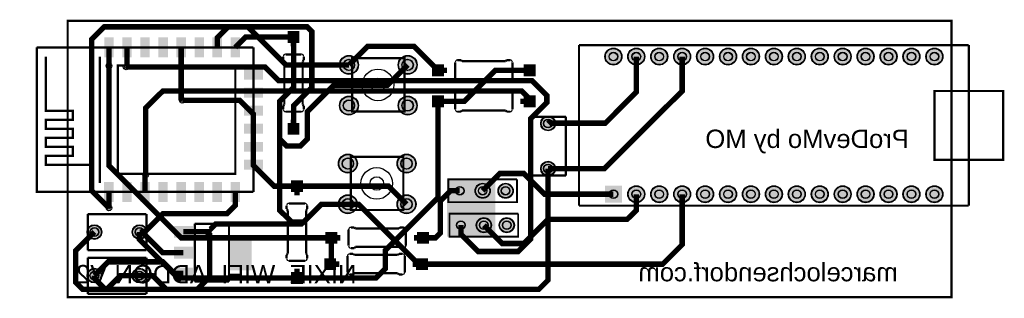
# Model space of a CAD drawing. Header units: millimetres. Extents: x 11 to 120, y -38 to -7.
import ezdxf

# ---------------------------------------------------------------- set-up
doc = ezdxf.new("R2010")
doc.units = ezdxf.units.MM
for name, color, linetype, true_color in [('BoardOutline', 7, 'Continuous', 0xff00ff), ('BottomLayer', 7, 'Continuous', 0x0000ff), ('BottomSolderMaskLayer', 7, 'Continuous', 0xaa00ff), ('Document', 7, 'Continuous', 0xffffff), ('Hole', 7, 'Continuous', 0x222222), ('Multi-Layer', 7, 'Continuous', 0xc0c0c0), ('TopLayer', 7, 'Continuous', 0xff0000), ('TopPasteMaskLayer', 7, 'Continuous', 0x808080), ('TopSilkLayer', 7, 'Continuous', 0xffcc00), ('TopSolderMaskLayer', 7, 'Continuous', 0x800080)]:
    doc.layers.add(name, color=color, linetype=linetype, true_color=true_color)
doc.styles.get("Standard").update_dxf_attribs({"font": 'arial.ttf'})

msp = doc.modelspace()

# ---------------------------------------------------------------- hatches: boundary and pattern name
at = {"layer": 'BottomSolderMaskLayer'}
for points in [[(40.62, -9.55), (40.62, -8.23), (41.93, -8.23), (41.93, -9.55)], [(75.77, -11.05, 1), (77.65, -11.05, 1)], [(78.31, -11.05, 1), (80.19, -11.05, 1)], [(80.85, -11.05, 1), (82.73, -11.05, 1)], [(83.39, -11.05, 1), (85.27, -11.05, 1)], [(85.93, -11.05, 1), (87.81, -11.05, 1)], [(88.47, -11.05, 1), (90.35, -11.05, 1)], [(91.01, -11.05, 1), (92.89, -11.05, 1)], [(93.55, -11.05, 1), (95.43, -11.05, 1)], [(96.09, -11.05, 1), (97.97, -11.05, 1)], [(98.63, -11.05, 1), (100.51, -11.05, 1)], [(101.17, -11.05, 1), (103.05, -11.05, 1)], [(103.71, -11.05, 1), (105.59, -11.05, 1)], [(106.25, -11.05, 1), (108.13, -11.05, 1)], [(108.79, -11.05, 1), (110.67, -11.05, 1)], [(111.33, -11.05, 1), (113.21, -11.05, 1)], [(46.37, -11.97, 1), (48.47, -11.97, 1)], [(52.87, -11.97, 1), (54.97, -11.97, 1)], [(56.62, -11.92), (57.93, -11.92), (57.93, -13.23), (56.62, -13.23)], [(66.78, -11.92), (68.09, -11.92), (68.09, -13.23), (66.78, -13.23)], [(46.37, -16.47, 1), (48.47, -16.47, 1)], [(52.87, -16.47, 1), (54.97, -16.47, 1)], [(57.93, -16.66), (56.62, -16.66), (56.62, -15.35), (57.93, -15.35)], [(68.09, -16.66), (66.78, -16.66), (66.78, -15.35), (68.09, -15.35)], [(40.62, -19.71), (40.62, -18.39), (41.93, -18.39), (41.93, -19.71)], [(68.66, -18.46, 1), (70.28, -18.46, 1)], [(46.25, -22.9, 1), (48.35, -22.9, 1)], [(52.75, -22.9, 1), (54.85, -22.9, 1)], [(68.66, -23.45, 1), (70.28, -23.45, 1)], [(42.31, -24.74), (42.31, -26.06), (41, -26.06), (41, -24.74)], [(58.85, -25.07), (60.53, -25.07), (60.53, -26.75), (58.85, -26.75)], [(61.39, -25.91, 1), (63.07, -25.91, 1)], [(63.93, -25.91, 1), (65.61, -25.91, 1)], [(75.77, -25.35), (77.65, -25.35), (77.65, -27.23), (75.77, -27.23)], [(78.31, -26.29, 1), (80.19, -26.29, 1)], [(80.85, -26.29, 1), (82.73, -26.29, 1)], [(83.39, -26.29, 1), (85.27, -26.29, 1)], [(85.93, -26.29, 1), (87.81, -26.29, 1)], [(88.47, -26.29, 1), (90.35, -26.29, 1)], [(91.01, -26.29, 1), (92.89, -26.29, 1)], [(93.55, -26.29, 1), (95.43, -26.29, 1)], [(96.09, -26.29, 1), (97.97, -26.29, 1)], [(98.63, -26.29, 1), (100.51, -26.29, 1)], [(101.17, -26.29, 1), (103.05, -26.29, 1)], [(103.71, -26.29, 1), (105.59, -26.29, 1)], [(106.25, -26.29, 1), (108.13, -26.29, 1)], [(108.79, -26.29, 1), (110.67, -26.29, 1)], [(111.33, -26.29, 1), (113.21, -26.29, 1)], [(46.25, -27.4, 1), (48.35, -27.4, 1)], [(52.75, -27.4, 1), (54.85, -27.4, 1)], [(58.98, -28.88), (60.66, -28.88), (60.66, -30.56), (58.98, -30.56)], [(61.52, -29.72, 1), (63.2, -29.72, 1)], [(64.06, -29.72, 1), (65.74, -29.72, 1)], [(18.4, -30.48, 1), (20.03, -30.48, 1)], [(23.4, -30.48, 1), (25.03, -30.48, 1)], [(44.81, -30.46), (46.12, -30.46), (46.12, -31.77), (44.81, -31.77)], [(54.97, -30.46), (56.28, -30.46), (56.28, -31.77), (54.97, -31.77)], [(46, -34.69), (44.68, -34.69), (44.68, -33.38), (46, -33.38)], [(56.16, -34.69), (54.84, -34.69), (54.84, -33.38), (56.16, -33.38)], [(18.4, -35.31, 1), (20.03, -35.31, 1)], [(23.4, -35.31, 1), (25.03, -35.31, 1)], [(42.31, -34.9), (42.31, -36.22), (41, -36.22), (41, -34.9)]]:
    msp.add_hatch(color=256, dxfattribs=at).paths.add_polyline_path(points)
at = {"layer": 'Multi-Layer'}
for points in [[(40.67, -9.5), (40.67, -8.28), (41.88, -8.28), (41.88, -9.5)], [(75.82, -11.05, 1), (77.6, -11.05, 1)], [(78.36, -11.05, 1), (80.14, -11.05, 1)], [(80.9, -11.05, 1), (82.68, -11.05, 1)], [(83.44, -11.05, 1), (85.22, -11.05, 1)], [(85.98, -11.05, 1), (87.76, -11.05, 1)], [(88.52, -11.05, 1), (90.3, -11.05, 1)], [(91.06, -11.05, 1), (92.84, -11.05, 1)], [(93.6, -11.05, 1), (95.38, -11.05, 1)], [(96.14, -11.05, 1), (97.92, -11.05, 1)], [(98.68, -11.05, 1), (100.46, -11.05, 1)], [(101.22, -11.05, 1), (103, -11.05, 1)], [(103.76, -11.05, 1), (105.54, -11.05, 1)], [(106.3, -11.05, 1), (108.08, -11.05, 1)], [(108.84, -11.05, 1), (110.62, -11.05, 1)], [(111.38, -11.05, 1), (113.16, -11.05, 1)], [(46.42, -11.97, 1), (48.42, -11.97, 1)], [(52.92, -11.97, 1), (54.92, -11.97, 1)], [(56.67, -11.97), (57.88, -11.97), (57.88, -13.18), (56.67, -13.18)], [(66.83, -11.97), (68.04, -11.97), (68.04, -13.18), (66.83, -13.18)], [(46.42, -16.47, 1), (48.42, -16.47, 1)], [(52.92, -16.47, 1), (54.92, -16.47, 1)], [(57.88, -16.61), (56.67, -16.61), (56.67, -15.4), (57.88, -15.4)], [(68.04, -16.61), (66.83, -16.61), (66.83, -15.4), (68.04, -15.4)], [(40.67, -19.66), (40.67, -18.44), (41.88, -18.44), (41.88, -19.66)], [(68.71, -18.46, 1), (70.23, -18.46, 1)], [(46.3, -22.9, 1), (48.3, -22.9, 1)], [(52.8, -22.9, 1), (54.8, -22.9, 1)], [(68.71, -23.45, 1), (70.23, -23.45, 1)], [(42.26, -24.79), (42.26, -26.01), (41.05, -26.01), (41.05, -24.79)], [(58.9, -25.12), (60.48, -25.12), (60.48, -26.7), (58.9, -26.7)], [(61.44, -25.91, 1), (63.02, -25.91, 1)], [(63.98, -25.91, 1), (65.56, -25.91, 1)], [(75.82, -25.4), (77.6, -25.4), (77.6, -27.18), (75.82, -27.18)], [(78.36, -26.29, 1), (80.14, -26.29, 1)], [(80.9, -26.29, 1), (82.68, -26.29, 1)], [(83.44, -26.29, 1), (85.22, -26.29, 1)], [(85.98, -26.29, 1), (87.76, -26.29, 1)], [(88.52, -26.29, 1), (90.3, -26.29, 1)], [(91.06, -26.29, 1), (92.84, -26.29, 1)], [(93.6, -26.29, 1), (95.38, -26.29, 1)], [(96.14, -26.29, 1), (97.92, -26.29, 1)], [(98.68, -26.29, 1), (100.46, -26.29, 1)], [(101.22, -26.29, 1), (103, -26.29, 1)], [(103.76, -26.29, 1), (105.54, -26.29, 1)], [(106.3, -26.29, 1), (108.08, -26.29, 1)], [(108.84, -26.29, 1), (110.62, -26.29, 1)], [(111.38, -26.29, 1), (113.16, -26.29, 1)], [(46.3, -27.4, 1), (48.3, -27.4, 1)], [(52.8, -27.4, 1), (54.8, -27.4, 1)], [(59.03, -28.93), (60.6, -28.93), (60.6, -30.51), (59.03, -30.51)], [(61.57, -29.72, 1), (63.14, -29.72, 1)], [(64.11, -29.72, 1), (65.68, -29.72, 1)], [(18.46, -30.48, 1), (19.98, -30.48, 1)], [(23.45, -30.48, 1), (24.98, -30.48, 1)], [(44.86, -30.51), (46.07, -30.51), (46.07, -31.72), (44.86, -31.72)], [(55.02, -30.51), (56.23, -30.51), (56.23, -31.72), (55.02, -31.72)], [(45.94, -34.64), (44.73, -34.64), (44.73, -33.43), (45.94, -33.43)], [(56.1, -34.64), (54.89, -34.64), (54.89, -33.43), (56.1, -33.43)], [(18.46, -35.31, 1), (19.98, -35.31, 1)], [(23.45, -35.31, 1), (24.98, -35.31, 1)], [(42.26, -34.95), (42.26, -36.17), (41.05, -36.17), (41.05, -34.95)]]:
    msp.add_hatch(color=256, dxfattribs=at).paths.add_polyline_path(points)
at = {"layer": 'TopLayer'}
for points in [[(21.33, -9.03), (21.33, -11.03), (20.33, -11.03), (20.33, -9.03)], [(23.33, -9.03), (23.33, -11.03), (22.33, -11.03), (22.33, -9.03)], [(25.33, -9.03), (25.33, -11.03), (24.33, -11.03), (24.33, -9.03)], [(27.33, -9.03), (27.33, -11.03), (26.33, -11.03), (26.33, -9.03)], [(29.33, -9.03), (29.33, -11.03), (28.33, -11.03), (28.33, -9.03)], [(31.33, -9.03), (31.33, -11.03), (30.33, -11.03), (30.33, -9.03)], [(33.33, -9.03), (33.33, -11.03), (32.33, -11.03), (32.33, -9.03)], [(35.33, -9.04), (35.33, -11.04), (34.33, -11.04), (34.33, -9.04)], [(37.83, -13.54), (35.83, -13.54), (35.83, -12.54), (37.83, -12.54)], [(37.83, -15.54), (35.83, -15.54), (35.83, -14.54), (37.83, -14.54)], [(37.83, -17.54), (35.83, -17.54), (35.83, -16.54), (37.83, -16.54)], [(37.83, -19.54), (35.83, -19.54), (35.83, -18.54), (37.83, -18.54)], [(37.83, -21.54), (35.83, -21.54), (35.83, -20.54), (37.83, -20.54)], [(37.83, -23.53), (35.83, -23.53), (35.83, -22.53), (37.83, -22.53)], [(20.33, -27.04), (20.33, -25.04), (21.33, -25.04), (21.33, -27.04)], [(22.33, -27.04), (22.33, -25.04), (23.33, -25.04), (23.33, -27.04)], [(24.33, -27.04), (24.33, -25.04), (25.33, -25.04), (25.33, -27.04)], [(26.33, -27.04), (26.33, -25.04), (27.33, -25.04), (27.33, -27.04)], [(28.33, -27.04), (28.33, -25.04), (29.33, -25.04), (29.33, -27.04)], [(30.33, -27.04), (30.33, -25.04), (31.33, -25.04), (31.33, -27.04)], [(32.33, -27.04), (32.33, -25.04), (33.33, -25.04), (33.33, -27.04)], [(34.33, -27.03), (34.33, -25.03), (35.33, -25.03), (35.33, -27.03)], [(28.08, -29.87), (30.08, -29.87), (30.08, -31.07), (28.08, -31.07)], [(34.28, -30.87), (36.58, -30.87), (36.58, -34.67), (34.28, -34.67)], [(28.08, -32.17), (30.08, -32.17), (30.08, -33.37), (28.08, -33.37)], [(28.08, -34.47), (30.08, -34.47), (30.08, -35.67), (28.08, -35.67)]]:
    msp.add_hatch(color=256, dxfattribs=at).paths.add_polyline_path(points)
at = {"layer": 'TopPasteMaskLayer'}
for points in [[(21.33, -9.03), (21.33, -11.03), (20.33, -11.03), (20.33, -9.03)], [(23.33, -9.03), (23.33, -11.03), (22.33, -11.03), (22.33, -9.03)], [(25.33, -9.03), (25.33, -11.03), (24.33, -11.03), (24.33, -9.03)], [(27.33, -9.03), (27.33, -11.03), (26.33, -11.03), (26.33, -9.03)], [(29.33, -9.03), (29.33, -11.03), (28.33, -11.03), (28.33, -9.03)], [(31.33, -9.03), (31.33, -11.03), (30.33, -11.03), (30.33, -9.03)], [(33.33, -9.03), (33.33, -11.03), (32.33, -11.03), (32.33, -9.03)], [(35.33, -9.04), (35.33, -11.04), (34.33, -11.04), (34.33, -9.04)], [(37.83, -13.54), (35.83, -13.54), (35.83, -12.54), (37.83, -12.54)], [(37.83, -15.54), (35.83, -15.54), (35.83, -14.54), (37.83, -14.54)], [(37.83, -17.54), (35.83, -17.54), (35.83, -16.54), (37.83, -16.54)], [(37.83, -19.54), (35.83, -19.54), (35.83, -18.54), (37.83, -18.54)], [(37.83, -21.54), (35.83, -21.54), (35.83, -20.54), (37.83, -20.54)], [(37.83, -23.53), (35.83, -23.53), (35.83, -22.53), (37.83, -22.53)], [(20.33, -27.04), (20.33, -25.04), (21.33, -25.04), (21.33, -27.04)], [(22.33, -27.04), (22.33, -25.04), (23.33, -25.04), (23.33, -27.04)], [(24.33, -27.04), (24.33, -25.04), (25.33, -25.04), (25.33, -27.04)], [(26.33, -27.04), (26.33, -25.04), (27.33, -25.04), (27.33, -27.04)], [(28.33, -27.04), (28.33, -25.04), (29.33, -25.04), (29.33, -27.04)], [(30.33, -27.04), (30.33, -25.04), (31.33, -25.04), (31.33, -27.04)], [(32.33, -27.04), (32.33, -25.04), (33.33, -25.04), (33.33, -27.04)], [(34.33, -27.03), (34.33, -25.03), (35.33, -25.03), (35.33, -27.03)], [(28.08, -29.87), (30.08, -29.87), (30.08, -31.07), (28.08, -31.07)], [(34.28, -30.87), (36.58, -30.87), (36.58, -34.67), (34.28, -34.67)], [(28.08, -32.17), (30.08, -32.17), (30.08, -33.37), (28.08, -33.37)], [(28.08, -34.47), (30.08, -34.47), (30.08, -35.67), (28.08, -35.67)]]:
    msp.add_hatch(color=256, dxfattribs=at).paths.add_polyline_path(points)
at = {"layer": 'TopSilkLayer'}
msp.add_hatch(color=256, dxfattribs=at).paths.add_polyline_path([(58.29, -24.64), (63.63, -24.64), (63.63, -30.99), (58.29, -30.99), (58.29, -24.64)])
at = {"layer": 'TopSolderMaskLayer'}
for points in [[(40.62, -9.55), (40.62, -8.23), (41.93, -8.23), (41.93, -9.55)], [(21.36, -8.93), (21.36, -11.13), (20.31, -11.13), (20.31, -8.93)], [(23.36, -8.93), (23.36, -11.14), (22.31, -11.14), (22.31, -8.93)], [(25.36, -8.93), (25.36, -11.13), (24.31, -11.13), (24.31, -8.93)], [(27.36, -8.93), (27.36, -11.14), (26.31, -11.14), (26.31, -8.93)], [(29.36, -8.93), (29.36, -11.13), (28.31, -11.13), (28.31, -8.93)], [(31.36, -8.93), (31.36, -11.13), (30.31, -11.13), (30.31, -8.93)], [(33.36, -8.93), (33.36, -11.14), (32.3, -11.14), (32.3, -8.93)], [(35.36, -8.93), (35.36, -11.14), (34.31, -11.14), (34.31, -8.93)], [(75.77, -11.05, 1), (77.65, -11.05, 1)], [(78.31, -11.05, 1), (80.19, -11.05, 1)], [(80.85, -11.05, 1), (82.73, -11.05, 1)], [(83.39, -11.05, 1), (85.27, -11.05, 1)], [(85.93, -11.05, 1), (87.81, -11.05, 1)], [(88.47, -11.05, 1), (90.35, -11.05, 1)], [(91.01, -11.05, 1), (92.89, -11.05, 1)], [(93.55, -11.05, 1), (95.43, -11.05, 1)], [(96.09, -11.05, 1), (97.97, -11.05, 1)], [(98.63, -11.05, 1), (100.51, -11.05, 1)], [(101.17, -11.05, 1), (103.05, -11.05, 1)], [(103.71, -11.05, 1), (105.59, -11.05, 1)], [(106.25, -11.05, 1), (108.13, -11.05, 1)], [(108.79, -11.05, 1), (110.67, -11.05, 1)], [(111.33, -11.05, 1), (113.21, -11.05, 1)], [(46.37, -11.97, 1), (48.47, -11.97, 1)], [(52.87, -11.97, 1), (54.97, -11.97, 1)], [(56.62, -11.92), (57.93, -11.92), (57.93, -13.23), (56.62, -13.23)], [(66.78, -11.92), (68.09, -11.92), (68.09, -13.23), (66.78, -13.23)], [(37.88, -13.59), (35.78, -13.59), (35.78, -12.49), (37.88, -12.49)], [(37.88, -15.59), (35.78, -15.59), (35.78, -14.49), (37.88, -14.49)], [(46.37, -16.47, 1), (48.47, -16.47, 1)], [(52.87, -16.47, 1), (54.97, -16.47, 1)], [(57.93, -16.66), (56.62, -16.66), (56.62, -15.35), (57.93, -15.35)], [(68.09, -16.66), (66.78, -16.66), (66.78, -15.35), (68.09, -15.35)], [(37.88, -17.59), (35.78, -17.59), (35.78, -16.49), (37.88, -16.49)], [(37.88, -19.59), (35.78, -19.59), (35.78, -18.49), (37.88, -18.49)], [(40.62, -19.71), (40.62, -18.39), (41.93, -18.39), (41.93, -19.71)], [(68.66, -18.46, 1), (70.28, -18.46, 1)], [(37.88, -21.59), (35.78, -21.59), (35.78, -20.49), (37.88, -20.49)], [(37.88, -23.58), (35.78, -23.58), (35.78, -22.48), (37.88, -22.48)], [(46.25, -22.9, 1), (48.35, -22.9, 1)], [(52.75, -22.9, 1), (54.85, -22.9, 1)], [(68.66, -23.45, 1), (70.28, -23.45, 1)], [(20.3, -27.14), (20.3, -24.93), (21.35, -24.93), (21.35, -27.14)], [(22.3, -27.14), (22.3, -24.93), (23.35, -24.93), (23.35, -27.14)], [(24.3, -27.14), (24.3, -24.93), (25.35, -24.93), (25.35, -27.14)], [(26.3, -27.14), (26.3, -24.93), (27.35, -24.93), (27.35, -27.14)], [(28.3, -27.14), (28.3, -24.93), (29.35, -24.93), (29.35, -27.14)], [(30.3, -27.14), (30.3, -24.93), (31.35, -24.93), (31.35, -27.14)], [(32.3, -27.14), (32.3, -24.93), (33.35, -24.93), (33.35, -27.14)], [(34.3, -27.14), (34.3, -24.93), (35.35, -24.93), (35.35, -27.14)], [(42.31, -24.74), (42.31, -26.06), (41, -26.06), (41, -24.74)], [(58.85, -25.07), (60.53, -25.07), (60.53, -26.75), (58.85, -26.75)], [(61.39, -25.91, 1), (63.07, -25.91, 1)], [(63.93, -25.91, 1), (65.61, -25.91, 1)], [(75.77, -25.35), (77.65, -25.35), (77.65, -27.23), (75.77, -27.23)], [(78.31, -26.29, 1), (80.19, -26.29, 1)], [(80.85, -26.29, 1), (82.73, -26.29, 1)], [(83.39, -26.29, 1), (85.27, -26.29, 1)], [(85.93, -26.29, 1), (87.81, -26.29, 1)], [(88.47, -26.29, 1), (90.35, -26.29, 1)], [(91.01, -26.29, 1), (92.89, -26.29, 1)], [(93.55, -26.29, 1), (95.43, -26.29, 1)], [(96.09, -26.29, 1), (97.97, -26.29, 1)], [(98.63, -26.29, 1), (100.51, -26.29, 1)], [(101.17, -26.29, 1), (103.05, -26.29, 1)], [(103.71, -26.29, 1), (105.59, -26.29, 1)], [(106.25, -26.29, 1), (108.13, -26.29, 1)], [(108.79, -26.29, 1), (110.67, -26.29, 1)], [(111.33, -26.29, 1), (113.21, -26.29, 1)], [(46.25, -27.4, 1), (48.35, -27.4, 1)], [(52.75, -27.4, 1), (54.85, -27.4, 1)], [(58.98, -28.88), (60.66, -28.88), (60.66, -30.56), (58.98, -30.56)], [(61.52, -29.72, 1), (63.2, -29.72, 1)], [(64.06, -29.72, 1), (65.74, -29.72, 1)], [(18.4, -30.48, 1), (20.03, -30.48, 1)], [(23.4, -30.48, 1), (25.03, -30.48, 1)], [(28.03, -29.82), (30.13, -29.82), (30.13, -31.12), (28.03, -31.12)], [(44.81, -30.46), (46.12, -30.46), (46.12, -31.77), (44.81, -31.77)], [(54.97, -30.46), (56.28, -30.46), (56.28, -31.77), (54.97, -31.77)], [(34.23, -30.82), (36.63, -30.82), (36.63, -34.72), (34.23, -34.72)], [(28.03, -32.12), (30.13, -32.12), (30.13, -33.42), (28.03, -33.42)], [(46, -34.69), (44.68, -34.69), (44.68, -33.38), (46, -33.38)], [(56.16, -34.69), (54.84, -34.69), (54.84, -33.38), (56.16, -33.38)], [(18.4, -35.31, 1), (20.03, -35.31, 1)], [(23.4, -35.31, 1), (25.03, -35.31, 1)], [(28.03, -34.42), (30.13, -34.42), (30.13, -35.72), (28.03, -35.72)], [(42.31, -34.9), (42.31, -36.22), (41, -36.22), (41, -34.9)]]:
    msp.add_hatch(color=256, dxfattribs=at).paths.add_polyline_path(points)

# ---------------------------------------------------------------- linework, layer by layer
at = {"layer": 'BoardOutline', "const_width": 0.254}
msp.add_lwpolyline([(16.26, -7.09), (114.17, -7.09), (114.17, -37.7), (16.26, -37.7), (16.26, -7.09)], close=True, dxfattribs=at)
at = {"layer": 'BottomLayer', "const_width": 0.6}
for points in [[(47.42, -11.97), (40.42, -11.97), (36.2, -7.75), (20.32, -7.75), (18.92, -9.14), (18.92, -25.91), (20.83, -27.81)], [(20.83, -12.07), (20.83, -23.11), (28.83, -31.12), (45.47, -31.12)], [(22.73, -12.19), (38.1, -12.19), (39.62, -13.72), (67.69, -13.72), (69.34, -15.37), (69.34, -16.13), (67.56, -17.91), (67.56, -31.24), (66.17, -32.64), (61.72, -32.64), (59.94, -30.86), (59.82, -30.73), (59.82, -29.72)], [(67.44, -16), (67.44, -15.75), (66.55, -14.86), (26.8, -14.86), (24.89, -16.76), (24.89, -24.13)], [(41.66, -25.4), (39.12, -25.4), (36.83, -23.11), (36.83, -17.4), (35.31, -15.88), (28.96, -15.88)], [(57.28, -16), (57.28, -26.67), (53.98, -29.97), (51.44, -32.51), (51.44, -34.54), (50.42, -35.56), (41.66, -35.56)], [(19.22, -35.31), (19.22, -35.6), (20.45, -36.83), (68.45, -36.83), (69.47, -35.81), (69.47, -23.45)], [(24.22, -30.48), (24.22, -31.33), (28.58, -35.69), (28.7, -35.56), (41.66, -35.56)]]:
    msp.add_lwpolyline(points, dxfattribs=at)
at = {"layer": 'BottomSolderMaskLayer'}
for centre, radius in [((41.28, -8.89), 0.44), ((76.71, -11.05), 0.94), ((76.71, -11.05), 0.483), ((79.25, -11.05), 0.94), ((79.25, -11.05), 0.483), ((81.79, -11.05), 0.94), ((81.79, -11.05), 0.483), ((84.33, -11.05), 0.94), ((84.33, -11.05), 0.483), ((86.87, -11.05), 0.94), ((86.87, -11.05), 0.483), ((89.41, -11.05), 0.94), ((89.41, -11.05), 0.483), ((91.95, -11.05), 0.94), ((91.95, -11.05), 0.483), ((94.49, -11.05), 0.94), ((94.49, -11.05), 0.483), ((97.03, -11.05), 0.94), ((97.03, -11.05), 0.483), ((99.57, -11.05), 0.94), ((99.57, -11.05), 0.483), ((102.11, -11.05), 0.94), ((102.11, -11.05), 0.483), ((104.65, -11.05), 0.94), ((104.65, -11.05), 0.483), ((107.19, -11.05), 0.94), ((107.19, -11.05), 0.483), ((109.73, -11.05), 0.94), ((109.73, -11.05), 0.483), ((112.27, -11.05), 0.94), ((112.27, -11.05), 0.483), ((47.42, -11.97), 1.05), ((47.42, -11.97), 0.63), ((53.92, -11.97), 1.05), ((53.92, -11.97), 0.63), ((57.28, -12.57), 0.44), ((67.44, -12.57), 0.44), ((47.42, -16.47), 1.05), ((47.42, -16.47), 0.63), ((53.92, -16.47), 1.05), ((53.92, -16.47), 0.63), ((57.28, -16), 0.44), ((67.44, -16), 0.44), ((69.47, -18.46), 0.813), ((69.47, -18.46), 0.488), ((41.28, -19.05), 0.44), ((47.3, -22.9), 1.05), ((47.3, -22.9), 0.63), ((53.8, -22.9), 1.05), ((53.8, -22.9), 0.63), ((69.47, -23.45), 0.813), ((69.47, -23.45), 0.488), ((41.66, -25.4), 0.44), ((62.23, -25.91), 0.838), ((64.77, -25.91), 0.838), ((59.69, -25.91), 0.473), ((62.23, -25.91), 0.473), ((64.77, -25.91), 0.473), ((76.71, -26.29), 0.483), ((79.25, -26.29), 0.94), ((79.25, -26.29), 0.483), ((81.79, -26.29), 0.94), ((81.79, -26.29), 0.483), ((84.33, -26.29), 0.94), ((84.33, -26.29), 0.483), ((86.87, -26.29), 0.94), ((86.87, -26.29), 0.483), ((89.41, -26.29), 0.94), ((89.41, -26.29), 0.483), ((91.95, -26.29), 0.94), ((91.95, -26.29), 0.483), ((94.49, -26.29), 0.94), ((94.49, -26.29), 0.483), ((97.03, -26.29), 0.94), ((97.03, -26.29), 0.483), ((99.57, -26.29), 0.94), ((99.57, -26.29), 0.483), ((102.11, -26.29), 0.94), ((102.11, -26.29), 0.483), ((104.65, -26.29), 0.94), ((104.65, -26.29), 0.483), ((107.19, -26.29), 0.94), ((107.19, -26.29), 0.483), ((109.73, -26.29), 0.94), ((109.73, -26.29), 0.483), ((112.27, -26.29), 0.94), ((112.27, -26.29), 0.483), ((47.3, -27.4), 1.05), ((47.3, -27.4), 0.63), ((53.8, -27.4), 1.05), ((53.8, -27.4), 0.63), ((59.82, -29.72), 0.473), ((62.36, -29.72), 0.838), ((62.36, -29.72), 0.473), ((64.9, -29.72), 0.838), ((64.9, -29.72), 0.473), ((19.22, -30.48), 0.813), ((19.22, -30.48), 0.488), ((24.22, -30.48), 0.813), ((24.22, -30.48), 0.488), ((45.47, -31.12), 0.44), ((55.63, -31.12), 0.44), ((45.34, -34.04), 0.44), ((55.5, -34.04), 0.44), ((19.22, -35.31), 0.813), ((19.22, -35.31), 0.488), ((24.22, -35.31), 0.813), ((24.22, -35.31), 0.488), ((41.66, -35.56), 0.44)]:
    msp.add_circle(centre, radius, dxfattribs=at)
at = {"layer": 'Document', "const_width": 0.61}
for points in [[(41.28, -8.89), (41.28, -9.91)], [(57.28, -12.57), (58.29, -12.57)], [(67.44, -12.57), (66.42, -12.57)], [(57.28, -16), (58.29, -16)], [(67.44, -16), (66.42, -16)], [(41.28, -19.05), (41.28, -18.03)], [(41.66, -25.4), (41.66, -26.42)], [(45.47, -31.12), (46.48, -31.12)], [(55.63, -31.12), (54.61, -31.12)], [(45.34, -34.04), (46.36, -34.04)], [(55.5, -34.04), (54.48, -34.04)], [(41.66, -35.56), (41.66, -34.54)]]:
    msp.add_lwpolyline(points, dxfattribs=at)
at = {"layer": 'Hole'}
for centre in [(20.83, -12.07), (22.73, -12.19), (28.96, -15.88), (24.89, -24.13), (20.83, -27.81)]:
    msp.add_circle(centre, 0.152, dxfattribs=at)
at = {"layer": 'Multi-Layer'}
for centre, radius in [((41.28, -8.89), 0.406), ((76.71, -11.05), 0.889), ((76.71, -11.05), 0.457), ((79.25, -11.05), 0.889), ((79.25, -11.05), 0.457), ((81.79, -11.05), 0.889), ((81.79, -11.05), 0.457), ((84.33, -11.05), 0.889), ((84.33, -11.05), 0.457), ((86.87, -11.05), 0.889), ((86.87, -11.05), 0.457), ((89.41, -11.05), 0.889), ((89.41, -11.05), 0.457), ((91.95, -11.05), 0.889), ((91.95, -11.05), 0.457), ((94.49, -11.05), 0.889), ((94.49, -11.05), 0.457), ((97.03, -11.05), 0.889), ((97.03, -11.05), 0.457), ((99.57, -11.05), 0.889), ((99.57, -11.05), 0.457), ((102.11, -11.05), 0.889), ((102.11, -11.05), 0.457), ((104.65, -11.05), 0.889), ((104.65, -11.05), 0.457), ((107.19, -11.05), 0.889), ((107.19, -11.05), 0.457), ((109.73, -11.05), 0.889), ((109.73, -11.05), 0.457), ((112.27, -11.05), 0.889), ((112.27, -11.05), 0.457), ((20.83, -12.07), 0.31), ((22.73, -12.19), 0.31), ((47.42, -11.97), 1), ((47.42, -11.97), 0.6), ((53.92, -11.97), 1), ((53.92, -11.97), 0.6), ((57.28, -12.57), 0.406), ((67.44, -12.57), 0.406), ((28.96, -15.88), 0.31), ((47.42, -16.47), 1), ((47.42, -16.47), 0.6), ((53.92, -16.47), 1), ((53.92, -16.47), 0.6), ((57.28, -16), 0.406), ((67.44, -16), 0.406), ((69.47, -18.46), 0.762), ((69.47, -18.46), 0.457), ((41.28, -19.05), 0.406), ((47.3, -22.9), 1), ((47.3, -22.9), 0.6), ((53.8, -22.9), 1), ((53.8, -22.9), 0.6), ((69.47, -23.45), 0.762), ((24.89, -24.13), 0.31), ((69.47, -23.45), 0.457), ((41.66, -25.4), 0.406), ((59.69, -25.91), 0.445), ((62.23, -25.91), 0.787), ((62.23, -25.91), 0.445), ((64.77, -25.91), 0.787), ((64.77, -25.91), 0.445), ((76.71, -26.29), 0.457), ((79.25, -26.29), 0.889), ((79.25, -26.29), 0.457), ((81.79, -26.29), 0.889), ((81.79, -26.29), 0.457), ((84.33, -26.29), 0.889), ((84.33, -26.29), 0.457), ((86.87, -26.29), 0.889), ((86.87, -26.29), 0.457), ((89.41, -26.29), 0.889), ((89.41, -26.29), 0.457), ((91.95, -26.29), 0.889), ((91.95, -26.29), 0.457), ((94.49, -26.29), 0.889), ((94.49, -26.29), 0.457), ((97.03, -26.29), 0.889), ((97.03, -26.29), 0.457), ((99.57, -26.29), 0.889), ((99.57, -26.29), 0.457), ((102.11, -26.29), 0.889), ((102.11, -26.29), 0.457), ((104.65, -26.29), 0.889), ((104.65, -26.29), 0.457), ((107.19, -26.29), 0.889), ((107.19, -26.29), 0.457), ((109.73, -26.29), 0.889), ((109.73, -26.29), 0.457), ((112.27, -26.29), 0.889), ((112.27, -26.29), 0.457), ((47.3, -27.4), 1), ((47.3, -27.4), 0.6), ((53.8, -27.4), 1), ((53.8, -27.4), 0.6), ((20.83, -27.81), 0.31), ((59.82, -29.72), 0.445), ((62.36, -29.72), 0.787), ((62.36, -29.72), 0.445), ((64.9, -29.72), 0.787), ((64.9, -29.72), 0.445), ((19.22, -30.48), 0.762), ((19.22, -30.48), 0.457), ((24.22, -30.48), 0.762), ((24.22, -30.48), 0.457), ((45.47, -31.12), 0.406), ((55.63, -31.12), 0.406), ((45.34, -34.04), 0.406), ((55.5, -34.04), 0.406), ((19.22, -35.31), 0.762), ((19.22, -35.31), 0.457), ((24.22, -35.31), 0.762), ((24.22, -35.31), 0.457), ((41.66, -35.56), 0.406)]:
    msp.add_circle(centre, radius, dxfattribs=at)
at = {"layer": 'TopLayer', "const_width": 0.6}
for points in [[(32.83, -10.03), (32.83, -8.95), (34.04, -7.75), (42.8, -7.75), (43.31, -8.26), (43.31, -14.48), (41.28, -16.51), (41.28, -19.05)], [(34.83, -10.04), (35.98, -8.89), (41.28, -8.89)], [(41.28, -8.89), (41.28, -14.48), (39.75, -16), (39.75, -20.19), (40.51, -20.96), (42.04, -20.96), (42.8, -20.19), (42.8, -17.15), (45.72, -14.22), (51.67, -14.22), (53.92, -11.97)], [(20.83, -10.03), (20.83, -12.06), (20.83, -12.07)], [(22.83, -10.03), (22.83, -12.09), (22.73, -12.19)], [(28.83, -10.03), (28.83, -15.75), (28.96, -15.88)], [(57.28, -12.57), (54.61, -9.91), (49.49, -9.91), (47.42, -11.97)], [(69.47, -23.45), (75.73, -23.45), (84.33, -14.86), (84.33, -11.05)], [(79.25, -11.05), (79.25, -14.99), (75.82, -18.42), (69.51, -18.42), (69.47, -18.46)], [(67.44, -12.57), (63.63, -12.57), (60.2, -16), (57.28, -16)], [(42.4, -29.36), (41.05, -29.36), (39.75, -28.07), (39.75, -20.19)], [(24.89, -24.13), (24.83, -24.19), (24.83, -26.04)], [(76.71, -26.29), (69.09, -26.29), (66.8, -24), (64.14, -24), (62.23, -25.91)], [(20.83, -26.04), (20.83, -27.81), (20.83, -27.81)], [(24.22, -30.48), (24.77, -30.48), (26.8, -28.45), (33.91, -28.45), (34.8, -27.56), (34.83, -27.53), (34.83, -26.03)], [(41.66, -25.4), (51.8, -25.4), (53.8, -27.4)], [(84.33, -26.29), (84.33, -31.88), (82.17, -34.04), (55.5, -34.04)], [(59.69, -25.91), (58.67, -25.91), (57.53, -27.05), (57.53, -30.61), (57.02, -31.12), (55.63, -31.12)], [(79.25, -26.29), (79.25, -28.07), (78.23, -29.08), (69.47, -29.08), (66.8, -31.75), (64.39, -31.75), (62.36, -29.72)], [(47.3, -27.4), (44.36, -27.4), (42.4, -29.36), (42.16, -29.59), (32.64, -29.59), (31.75, -30.48), (31.74, -30.45), (29.08, -30.45)], [(47.3, -27.4), (48.48, -27.4), (51.05, -29.97), (55.12, -34.04), (55.5, -34.04)], [(24.22, -35.31), (22.1, -35.31), (20.57, -36.83), (17.91, -36.83), (17.15, -36.07), (17.15, -32.55), (19.22, -30.48)], [(24.22, -30.48), (24.51, -30.48), (26.8, -32.77), (29.08, -32.77)], [(24.22, -35.31), (25.65, -35.31), (27.18, -36.83), (30.61, -36.83), (32, -35.43), (32, -30.73), (31.75, -30.48)], [(45.34, -34.04), (45.47, -33.91), (45.47, -31.12)], [(29.08, -35.07), (28.08, -35.07), (26.8, -33.78), (20.74, -33.78), (19.22, -35.31)]]:
    msp.add_lwpolyline(points, dxfattribs=at)
at = {"layer": 'TopSilkLayer'}
for points, const_width in [([(116.08, -9.78), (72.9, -9.78)], 0.254), ([(72.9, -9.78), (72.9, -27.56)], 0.254), ([(116.08, -27.56), (116.08, -9.78)], 0.254), ([(36.83, -10.04), (12.83, -10.04)], 0.254), ([(12.83, -10.04), (12.83, -26.04), (36.83, -26.04)], 0.254), ([(36.83, -26.04), (36.83, -10.04)], 0.254), ([(42.16, -10.8), (40.39, -10.8)], 0.254), ([(18.83, -13.04), (18.83, -23.04), (13.83, -23.04), (13.83, -22.04), (16.83, -22.04), (16.83, -21.04), (13.83, -21.04), (13.83, -20.04), (16.83, -20.04), (16.83, -19.04), (13.83, -19.04), (13.83, -18.04), (16.83, -18.04), (16.83, -17.04), (13.83, -17.04), (13.83, -11.04)], 0.254), ([(19.83, -25.04), (19.83, -11.04)], 0.254), ([(40.13, -11.05), (40.13, -11.43)], 0.254), ([(40.26, -11.56), (40.13, -11.43)], 0.254), ([(40.26, -11.56), (40.26, -16.38)], 0.254), ([(42.29, -11.56), (42.42, -11.43)], 0.254), ([(42.29, -11.56), (42.29, -16.38)], 0.254), ([(42.42, -11.05), (42.42, -11.43)], 0.254), ([(59.18, -13.46), (59.18, -11.68)], 0.254), ([(59.44, -11.43), (59.82, -11.43)], 0.254), ([(59.94, -11.56), (59.82, -11.43)], 0.254), ([(64.77, -11.56), (59.94, -11.56)], 0.254), ([(64.77, -11.56), (64.9, -11.43)], 0.254), ([(65.28, -11.43), (64.9, -11.43)], 0.254), ([(65.53, -13.46), (65.53, -11.68)], 0.254), ([(59.44, -13.72), (59.82, -13.72)], 0.254), ([(59.94, -13.59), (59.82, -13.72)], 0.254), ([(64.77, -13.59), (59.94, -13.59)], 0.254), ([(64.77, -13.59), (64.9, -13.72)], 0.254), ([(65.28, -13.72), (64.9, -13.72)], 0.254), ([(59.18, -15.11), (59.18, -16.89)], 0.254), ([(59.44, -14.86), (59.82, -14.86)], 0.254), ([(59.94, -14.99), (59.82, -14.86)], 0.254), ([(59.94, -14.99), (64.77, -14.99)], 0.254), ([(64.77, -14.99), (64.9, -14.86)], 0.254), ([(65.28, -14.86), (64.9, -14.86)], 0.254), ([(65.53, -15.11), (65.53, -16.89)], 0.254), ([(40.26, -16.38), (40.13, -16.51)], 0.254), ([(42.29, -16.38), (42.42, -16.51)], 0.254), ([(40.13, -16.89), (40.13, -16.51)], 0.254), ([(42.16, -17.15), (40.39, -17.15)], 0.254), ([(42.42, -16.89), (42.42, -16.51)], 0.254), ([(59.44, -17.15), (59.82, -17.15)], 0.254), ([(59.94, -17.02), (59.82, -17.15)], 0.254), ([(59.94, -17.02), (64.77, -17.02)], 0.254), ([(64.77, -17.02), (64.9, -17.15)], 0.254), ([(65.28, -17.15), (64.9, -17.15)], 0.254), ([(67.45, -24.22), (67.45, -17.72)], 0.254), ([(67.45, -17.72), (71.45, -17.72)], 0.254), ([(71.45, -17.72), (71.45, -24.22)], 0.254), ([(60.33, -24.64), (58.42, -24.64), (58.42, -27.18), (66.04, -27.18), (66.04, -24.64)], 0.203), ([(66.04, -24.64), (60.33, -24.64)], 0.203), ([(71.45, -24.22), (67.45, -24.22)], 0.254), ([(40.77, -27.31), (42.55, -27.31)], 0.254), ([(40.51, -27.56), (40.51, -27.94)], 0.254), ([(40.64, -28.07), (40.51, -27.94)], 0.254), ([(40.64, -32.89), (40.64, -28.07)], 0.254), ([(42.67, -28.07), (42.8, -27.94)], 0.254), ([(42.67, -32.89), (42.67, -28.07)], 0.254), ([(42.8, -27.56), (42.8, -27.94)], 0.254), ([(60.45, -28.45), (58.55, -28.45), (58.55, -30.99), (66.17, -30.99), (66.17, -28.45)], 0.203), ([(66.17, -28.45), (60.45, -28.45)], 0.203), ([(72.9, -27.56), (116.08, -27.56)], 0.254), ([(18.48, -28.5), (24.98, -28.5)], 0.254), ([(18.48, -32.5), (18.48, -28.5)], 0.254), ([(24.98, -28.5), (24.98, -32.5)], 0.254), ([(30.33, -29.57), (30.33, -35.97)], 0.254), ([(30.33, -29.57), (34.13, -29.57)], 0.254), ([(34.13, -35.97), (34.13, -29.57)], 0.254), ([(47.37, -32), (47.37, -30.23)], 0.254), ([(47.63, -29.97), (48.01, -29.97)], 0.254), ([(48.13, -30.1), (48.01, -29.97)], 0.254), ([(52.96, -30.1), (48.13, -30.1)], 0.254), ([(52.96, -30.1), (53.09, -29.97)], 0.254), ([(53.47, -29.97), (53.09, -29.97)], 0.254), ([(53.72, -32), (53.72, -30.23)], 0.254), ([(24.98, -32.5), (18.48, -32.5)], 0.254), ([(47.63, -32.26), (48.01, -32.26)], 0.254), ([(48.13, -32.13), (48.01, -32.26)], 0.254), ([(52.96, -32.13), (48.13, -32.13)], 0.254), ([(52.96, -32.13), (53.09, -32.26)], 0.254), ([(53.47, -32.26), (53.09, -32.26)], 0.254), ([(18.48, -33.33), (24.98, -33.33)], 0.254), ([(18.48, -37.33), (18.48, -33.33)], 0.254), ([(24.98, -33.33), (24.98, -37.33)], 0.254), ([(40.64, -32.89), (40.51, -33.02)], 0.254), ([(40.51, -33.4), (40.51, -33.02)], 0.254), ([(40.77, -33.66), (42.55, -33.66)], 0.254), ([(42.67, -32.89), (42.8, -33.02)], 0.254), ([(42.8, -33.4), (42.8, -33.02)], 0.254), ([(47.25, -33.15), (47.25, -34.93)], 0.254), ([(47.5, -32.89), (47.88, -32.89)], 0.254), ([(48.01, -33.02), (47.88, -32.89)], 0.254), ([(48.01, -33.02), (52.83, -33.02)], 0.254), ([(52.83, -33.02), (52.96, -32.89)], 0.254), ([(53.34, -32.89), (52.96, -32.89)], 0.254), ([(53.6, -33.15), (53.6, -34.93)], 0.254), ([(34.13, -35.97), (30.33, -35.97)], 0.254), ([(47.5, -35.18), (47.88, -35.18)], 0.254), ([(48.01, -35.05), (47.88, -35.18)], 0.254), ([(48.01, -35.05), (52.83, -35.05)], 0.254), ([(52.83, -35.05), (52.96, -35.18)], 0.254), ([(53.34, -35.18), (52.96, -35.18)], 0.254), ([(24.98, -37.33), (18.48, -37.33)], 0.254)]:
    msp.add_lwpolyline(points, dxfattribs=dict(at, const_width=const_width))
at = {"layer": 'TopSilkLayer', "const_width": 0.254}
for points in [[(21.83, -24.04), (34.83, -24.04), (34.83, -12.04), (21.83, -12.04), (21.83, -24.04)], [(47.77, -11.22), (47.77, -17.12), (53.57, -17.12), (53.57, -11.22), (47.77, -11.22)], [(112.27, -22.48), (119.89, -22.48), (119.89, -14.86), (112.27, -14.86), (112.27, -22.48)], [(47.64, -22.14), (47.64, -28.04), (53.44, -28.04), (53.44, -22.14), (47.64, -22.14)]]:
    msp.add_lwpolyline(points, close=True, dxfattribs=at)
at = {"layer": 'TopSilkLayer'}
for centre, radius in [((50.63, -14.18), 1.75), ((50.63, -14.18), 0.749), ((50.5, -25.1), 1.75), ((50.5, -25.1), 0.749)]:
    msp.add_circle(centre, radius, dxfattribs=at)
for centre, start, end in [((40.39, -11.05), 90, 180), ((42.16, -11.05), 0, 90), ((59.44, -11.68), 90, 180), ((65.28, -11.68), 0, 90), ((59.44, -13.46), 180, 270), ((65.28, -13.46), 270, 0), ((59.44, -15.11), 90, 180), ((65.28, -15.11), 0, 90), ((40.39, -16.89), 180, 270), ((42.16, -16.89), 270, 0), ((59.44, -16.89), 180, 270), ((65.28, -16.89), 270, 0), ((40.77, -27.56), 90, 180), ((42.55, -27.56), 0, 90), ((47.63, -30.23), 90, 180), ((53.47, -30.23), 0, 90), ((47.63, -32), 180, 270), ((53.47, -32), 270, 0), ((40.77, -33.4), 180, 270), ((42.55, -33.4), 270, 0), ((47.5, -33.15), 90, 180), ((53.34, -33.15), 0, 90), ((47.5, -34.93), 180, 270), ((53.34, -34.93), 270, 0)]:
    msp.add_arc(centre, 0.254, start, end, dxfattribs=at)
at = {"layer": 'TopSolderMaskLayer'}
for centre, radius in [((41.28, -8.89), 0.44), ((76.71, -11.05), 0.94), ((76.71, -11.05), 0.483), ((79.25, -11.05), 0.94), ((79.25, -11.05), 0.483), ((81.79, -11.05), 0.94), ((81.79, -11.05), 0.483), ((84.33, -11.05), 0.94), ((84.33, -11.05), 0.483), ((86.87, -11.05), 0.94), ((86.87, -11.05), 0.483), ((89.41, -11.05), 0.94), ((89.41, -11.05), 0.483), ((91.95, -11.05), 0.94), ((91.95, -11.05), 0.483), ((94.49, -11.05), 0.94), ((94.49, -11.05), 0.483), ((97.03, -11.05), 0.94), ((97.03, -11.05), 0.483), ((99.57, -11.05), 0.94), ((99.57, -11.05), 0.483), ((102.11, -11.05), 0.94), ((102.11, -11.05), 0.483), ((104.65, -11.05), 0.94), ((104.65, -11.05), 0.483), ((107.19, -11.05), 0.94), ((107.19, -11.05), 0.483), ((109.73, -11.05), 0.94), ((109.73, -11.05), 0.483), ((112.27, -11.05), 0.94), ((112.27, -11.05), 0.483), ((47.42, -11.97), 1.05), ((47.42, -11.97), 0.63), ((53.92, -11.97), 1.05), ((53.92, -11.97), 0.63), ((57.28, -12.57), 0.44), ((67.44, -12.57), 0.44), ((47.42, -16.47), 1.05), ((47.42, -16.47), 0.63), ((53.92, -16.47), 1.05), ((53.92, -16.47), 0.63), ((57.28, -16), 0.44), ((67.44, -16), 0.44), ((69.47, -18.46), 0.813), ((69.47, -18.46), 0.488), ((41.28, -19.05), 0.44), ((47.3, -22.9), 1.05), ((47.3, -22.9), 0.63), ((53.8, -22.9), 1.05), ((53.8, -22.9), 0.63), ((69.47, -23.45), 0.813), ((69.47, -23.45), 0.488), ((41.66, -25.4), 0.44), ((62.23, -25.91), 0.838), ((64.77, -25.91), 0.838), ((59.69, -25.91), 0.473), ((62.23, -25.91), 0.473), ((64.77, -25.91), 0.473), ((76.71, -26.29), 0.483), ((79.25, -26.29), 0.94), ((79.25, -26.29), 0.483), ((81.79, -26.29), 0.94), ((81.79, -26.29), 0.483), ((84.33, -26.29), 0.94), ((84.33, -26.29), 0.483), ((86.87, -26.29), 0.94), ((86.87, -26.29), 0.483), ((89.41, -26.29), 0.94), ((89.41, -26.29), 0.483), ((91.95, -26.29), 0.94), ((91.95, -26.29), 0.483), ((94.49, -26.29), 0.94), ((94.49, -26.29), 0.483), ((97.03, -26.29), 0.94), ((97.03, -26.29), 0.483), ((99.57, -26.29), 0.94), ((99.57, -26.29), 0.483), ((102.11, -26.29), 0.94), ((102.11, -26.29), 0.483), ((104.65, -26.29), 0.94), ((104.65, -26.29), 0.483), ((107.19, -26.29), 0.94), ((107.19, -26.29), 0.483), ((109.73, -26.29), 0.94), ((109.73, -26.29), 0.483), ((112.27, -26.29), 0.94), ((112.27, -26.29), 0.483), ((47.3, -27.4), 1.05), ((47.3, -27.4), 0.63), ((53.8, -27.4), 1.05), ((53.8, -27.4), 0.63), ((59.82, -29.72), 0.473), ((62.36, -29.72), 0.838), ((62.36, -29.72), 0.473), ((64.9, -29.72), 0.838), ((64.9, -29.72), 0.473), ((19.22, -30.48), 0.813), ((19.22, -30.48), 0.488), ((24.22, -30.48), 0.813), ((24.22, -30.48), 0.488), ((45.47, -31.12), 0.44), ((55.63, -31.12), 0.44), ((45.34, -34.04), 0.44), ((55.5, -34.04), 0.44), ((19.22, -35.31), 0.813), ((19.22, -35.31), 0.488), ((24.22, -35.31), 0.813), ((24.22, -35.31), 0.488), ((41.66, -35.56), 0.44)]:
    msp.add_circle(centre, radius, dxfattribs=at)

# ---------------------------------------------------------------- texts
at = {"layer": 'BottomSilkLayer', "text_generation_flag": 2}
for s, p in [('ProDevMo by MO', (109.45, -21.17)), ('marcelochsendorf.com', (108.2, -35.94)), ('NIXIE_WIFI_ADDON V2', (48.25, -36.16))]:
    msp.add_text(s, height=2.032, dxfattribs=at).set_placement(p)

doc.saveas('drawing.dxf')
